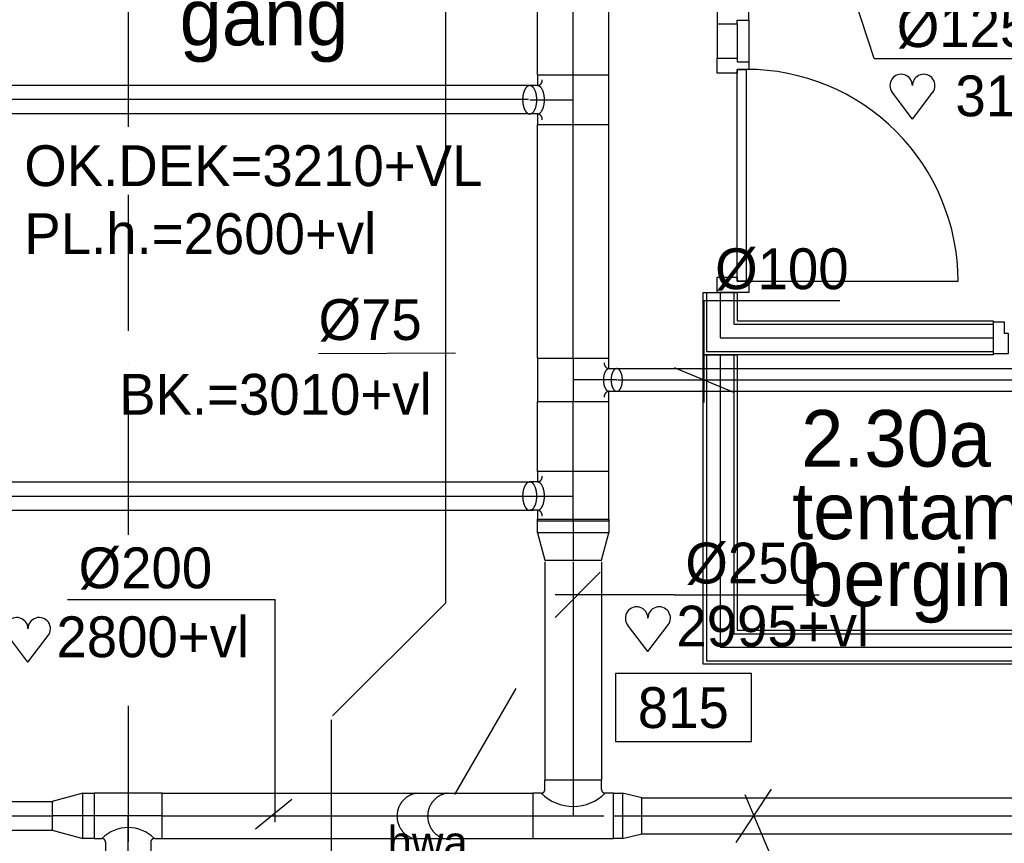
# Model space of a CAD drawing. Extents: x -1448 to 118900, y -195097 to 442500.
# Tile 63 of 103: x 73186 to 77529, y 379343 to 382976. Entities that reach past the tile are written whole.
import ezdxf
from ezdxf.enums import TextEntityAlignment as Align

# ---------------------------------------------------------------- set-up
doc = ezdxf.new("R2010")
doc.units = 0
doc.header["$LTSCALE"] = 100
for name, pattern in [('2322122', [47, 40, -7]), ('CENTER2', [11.25, 7.5, -1.25, 1.25, -1.25]), ('CENTER4', [5, 3.125, -0.625, 0.625, -0.625]), ('DASHDOT', [9, 6, -1.5, 0, -1.5]), ('HIDDEN2', [4.7625, 3.175, -1.5875]), ('LURETOUR', [6, 4, -2])]:
    doc.linetypes.add(name, pattern=pattern)
doc.layers.get('0').update_dxf_attribs({"linetype": 'CONTINUOUS'})
for name, color, linetype in [('AL$7----_STRAMIEN', 1, 'DASHDOT'), ('AL22----_BINNENWAND', 7, 'CONTINUOUS'), ('AL32----_BINNENKOZ', 7, 'CONTINUOUS'), ('AL32----_DRAAIRICHTING', 1, 'CONTINUOUS'), ('ALL-----_REFLIJNEN', 8, 'CONTINUOUS'), ('BOUW', 8, 'CONTINUOUS'), ('WL521---', 4, 'CONTINUOUS'), ('WL532---', 4, 'CONTINUOUS'), ('WL570---_HARTLIJN', 1, 'CONTINUOUS'), ('WL570---_RETOUR', 3, 'CONTINUOUS'), ('WL570---_TOEVOER', 3, 'CONTINUOUS'), ('WM570---', 1, 'CONTINUOUS')]:
    doc.layers.add(name, color=color, linetype=linetype)
doc.styles.add('BURO-018', font='BUROFONT.shx', dxfattribs={"height": 180})
doc.styles.add('BURO-025', font='BUROFONT.shx', dxfattribs={"height": 250})

# ---------------------------------------------------------------- blocks, each defined once
blk = doc.blocks.new('*U60', base_point=(77004, 28683.2))
at = {"layer": 'WM570---', "linetype": 'CONTINUOUS'}
for p, q in [((76940.4, 28557.3), (77067.6, 28809)), ((77120.5, 28328.5), (76972.8, 28778.2)), ((77120.5, 28328.5), (77726.9, 28328.5))]:
    blk.add_line(p, q, dxfattribs=at)
at = {"layer": 'WM570---', "linetype": 'CONTINUOUS', "style": 'BURO-018'}
blk.add_text('%%c125', height=180, dxfattribs=at).set_placement((77220.5, 28378.5))
blk = doc.blocks.new('HART')
at = {"color": 1}
for q in [(-39.7, 52.4), (39.7, 52.4)]:
    blk.add_line((0, 0), q, dxfattribs=at)
for centre, start, end in [((-22.1, 65.7), 0, 217.1867), ((22.1, 65.7), 322.8133, 180)]:
    blk.add_arc(centre, 22.1, start, end, dxfattribs=at)
blk = doc.blocks.new('LU-1D-K-7D')
at = {"color": 0, "linetype": 'CONTINUOUS'}
for p, q in [((-0.5, 62.5), (0.5, 62.5)), ((-0.5, -62.5), (0.5, -62.5))]:
    blk.add_line(p, q, dxfattribs=at)
at = {"layer": 'WL570---_HARTLIJN', "linetype": 'CENTER2'}
blk.add_line((-0.5, 0), (0.5, 0), dxfattribs=at)
blk = doc.blocks.new('LU-1D-K-C8')
at = {"color": 0, "linetype": 'CONTINUOUS'}
for p, q in [((-0.5, 100), (0.5, 100)), ((-0.5, -100), (0.5, -100))]:
    blk.add_line(p, q, dxfattribs=at)
at = {"layer": 'WL570---_HARTLIJN', "linetype": 'CENTER2'}
blk.add_line((-0.5, 0), (0.5, 0), dxfattribs=at)
blk = doc.blocks.new('LU-1D-K-64')
at = {"color": 0, "linetype": 'CONTINUOUS'}
for p, q in [((-0.5, 50), (0.5, 50)), ((-0.5, -50), (0.5, -50))]:
    blk.add_line(p, q, dxfattribs=at)
at = {"layer": 'WL570---_HARTLIJN', "linetype": 'CENTER2'}
blk.add_line((-0.5, 0), (0.5, 0), dxfattribs=at)
blk = doc.blocks.new('LU-ORND')
at = {"color": 0, "linetype": 'CONTINUOUS'}
for p, q in [((-3, 1.5), (-3, -1.5)), ((3, 1.5), (-3, 1.5)), ((3, -1.5), (3, 1.5)), ((-3, -1.5), (3, -1.5))]:
    blk.add_line(p, q, dxfattribs=at)
blk = doc.blocks.new('LU-1D-K-FA')
at = {"color": 0, "linetype": 'CONTINUOUS'}
for p, q in [((-0.5, 125), (0.5, 125)), ((-0.5, -125), (0.5, -125))]:
    blk.add_line(p, q, dxfattribs=at)
at = {"layer": 'WL570---_HARTLIJN', "linetype": 'CENTER2'}
blk.add_line((-0.5, 0), (0.5, 0), dxfattribs=at)
blk = doc.blocks.new('LU-1D-K-13B')
at = {"color": 0, "linetype": 'CONTINUOUS'}
for p, q in [((-0.5, 157.5), (0.5, 157.5)), ((-0.5, -157.5), (0.5, -157.5))]:
    blk.add_line(p, q, dxfattribs=at)
at = {"layer": 'WL570---_HARTLIJN', "linetype": 'CENTER2'}
blk.add_line((-0.5, 0), (0.5, 0), dxfattribs=at)
blk = doc.blocks.new('LU-1D-VCH-13BFA783C')
at = {"color": 0, "linetype": 'CONTINUOUS'}
for p, q in [((0, -157.5), (0, 157.5)), ((0, 157.5), (60, 157.5)), ((60, 157.5), (60, -157.5)), ((180.1, 125), (60, 157.5)), ((180.1, -125), (180.1, 125)), ((60, -157.5), (180.1, -125)), ((60, -157.5), (0, -157.5))]:
    blk.add_line(p, q, dxfattribs=at)
at = {"layer": 'WL570---_HARTLIJN', "linetype": 'CENTER4'}
blk.add_line((0, 0), (180.1, 0), dxfattribs=at)
blk = doc.blocks.new('LDV3')
at = {"color": 0, "linetype": 'CONTINUOUS'}
for p, q in [((4.5, 7.794), (6.75, 11.691)), ((0.25, 0.433), (2.5, 4.33))]:
    blk.add_line(p, q, dxfattribs=at)
blk.add_lwpolyline([(0.25, 0.433, 0, 1, 0), (1.5, 2.598, 1, 1, 0)], format="xyseb", dxfattribs=at)
blk.add_circle((0, 0), 0.5, dxfattribs=at)
at = {"color": 0, "linetype": 'CONTINUOUS', "style": 'BURO-018'}
blk.add_attdef('LD_TEXT1', text='', height=1.8, dxfattribs=at).set_placement((3.5, 6.062), align=Align.MIDDLE)
blk = doc.blocks.new('*U162', base_point=(75604.7, 380330.5))
at = {"color": 0, "linetype": 'CONTINUOUS'}
for p, q in [((75579.4, 380430.2), (75380, 380230.8)), ((75904.7, 380330.5), (75379.7, 380330.5)), ((75904.7, 380330.5), (76544.7, 380330.5))]:
    blk.add_line(p, q, dxfattribs=at)
at = {"layer": 'WM570---', "linetype": 'CONTINUOUS', "style": 'BURO-018'}
blk.add_text('%%c250', height=180, dxfattribs=at).set_placement((75954.7, 380380.5))
blk = doc.blocks.new('LU-1D-T-78-13B7D5ADADD')
at = {"color": 0, "linetype": 'CONTINUOUS'}
for p, q in [((-62.5, 158.2), (-62.5, 192)), ((62.5, 158.2), (62.5, 192)), ((-62.5, 157.5), (-109.1, 157.5)), ((-109.1, 157.5), (-109.1, -157.5)), ((109.1, 157.5), (62.5, 157.5)), ((109.1, -157.5), (109.1, 157.5)), ((-109.1, -157.5), (109.1, -157.5))]:
    blk.add_line(p, q, dxfattribs=at)
at = {"color": 0, "linetype": 'HIDDEN2', "flags": 128}
blk.add_lwpolyline([(62.5, 192, 0.038247), (62.2, 195.4, 0.062605), (61.6, 197.4, 0.01716), (59.7, 201.1, 0.037689), (58.7, 202.6, 0.026984), (56.5, 205.4, 0.029576), (54.1, 207.6, 0.020471), (50.9, 210.1, 0.022832), (47.9, 212, 0.016289), (43.9, 214.2, 0.018055), (40.2, 215.9, 0.013668), (35.6, 217.6, 0.014869), (31.2, 219, 0.012059), (26.2, 220.3, 0.012817), (21.4, 221.3, 0.011154), (16, 222.2, 0.01157), (10.9, 222.7, 0.010797), (5.4, 223.1, 0.01093), (0, 223.2, 0.01093), (-5.4, 223.1, 0.010797), (-10.9, 222.7, 0.01157), (-16, 222.2, 0.011154), (-21.4, 221.3, 0.012817), (-26.2, 220.3, 0.012059), (-31.2, 219, 0.014869), (-35.6, 217.6, 0.013668), (-40.2, 215.9, 0.018055), (-43.9, 214.2, 0.016289), (-47.9, 212, 0.022832), (-50.9, 210.1, 0.020471), (-54.1, 207.6, 0.029576), (-56.5, 205.4, 0.026984), (-58.7, 202.6, 0.037689), (-59.7, 201.1, 0.01716), (-61.6, 197.4, 0.062605), (-62.2, 195.4, 0.038247), (-62.5, 192)], format="xyb", dxfattribs=at)
at = {"color": 0, "linetype": 'CONTINUOUS', "flags": 128}
for points in [[(-62.5, 192, 0.038247), (-62.2, 188.5, 0.062605), (-61.6, 186.5, 0.01716), (-59.7, 182.8, 0.037689), (-58.7, 181.3, 0.026984), (-56.5, 178.6, 0.029576), (-54.1, 176.3, 0.020471), (-50.9, 173.8, 0.022832), (-47.9, 171.9, 0.016289), (-43.9, 169.7, 0.018055), (-40.2, 168, 0.013668), (-35.6, 166.3, 0.014869), (-31.2, 164.9, 0.012059), (-26.2, 163.6, 0.012817), (-21.4, 162.6, 0.011154), (-16, 161.7, 0.01157), (-10.9, 161.2, 0.010797), (-5.4, 160.8, 0.01093), (0, 160.7, 0.01093), (5.4, 160.8, 0.010797), (10.9, 161.2, 0.01157), (16, 161.7, 0.011154), (21.4, 162.6, 0.012817), (26.2, 163.6, 0.012059), (31.2, 164.9, 0.014869), (35.6, 166.3, 0.013668), (40.2, 168, 0.018055), (43.9, 169.7, 0.016289), (47.9, 171.9, 0.022832), (50.9, 173.8, 0.020471), (54.1, 176.3, 0.029576), (56.5, 178.6, 0.026984), (58.7, 181.3, 0.037689), (59.7, 182.8, 0.01716), (61.6, 186.5, 0.062605), (62.2, 188.5, 0.038247), (62.5, 192)], [(-87.7, 136.4, 0.019123), (-84.9, 136.5, 0.033038), (-83.3, 136.7, 0.005072), (-80, 137.5, 0.019067), (-79.1, 137.7, 0.019886), (-77.1, 138.4, 0.019576), (-75.1, 139.3, 0.020755), (-73.3, 140.3, 0.020351), (-71.5, 141.5, 0.021809), (-69.9, 142.8, 0.021348), (-68.4, 144.2, 0.022947), (-67.1, 145.7, 0.022483), (-65.9, 147.3, 0.024023), (-64.9, 149, 0.023621), (-64, 150.8, 0.024856), (-63.7, 151.6, 0.008088), (-62.9, 154.4, 0.041781), (-62.6, 155.8, 0.024805), (-62.5, 158.2)], [(-62.5, 158.2, 0.038247), (-62.2, 154.8, 0.062605), (-61.6, 152.8, 0.01716), (-59.7, 149.1, 0.037689), (-58.7, 147.5, 0.026984), (-56.5, 144.8, 0.029576), (-54.1, 142.6, 0.020471), (-50.9, 140.1, 0.022832), (-47.9, 138.1, 0.016289), (-43.9, 136, 0.018055), (-40.2, 134.3, 0.013668), (-35.6, 132.5, 0.014869), (-31.2, 131.2, 0.012059), (-26.2, 129.9, 0.012817), (-21.4, 128.9, 0.011154), (-16, 128, 0.01157), (-10.9, 127.4, 0.010797), (-5.4, 127.1, 0.01093), (0, 127, 0.01093), (5.4, 127.1, 0.010797), (10.9, 127.4, 0.01157), (16, 128, 0.011154), (21.4, 128.9, 0.012817), (26.2, 129.9, 0.012059), (31.2, 131.2, 0.014869), (35.6, 132.5, 0.013668), (40.2, 134.3, 0.018055), (43.9, 136, 0.016289), (47.9, 138.1, 0.022832), (50.9, 140.1, 0.020471), (54.1, 142.6, 0.029576), (56.5, 144.8, 0.026984), (58.7, 147.5, 0.037689), (59.7, 149.1, 0.01716), (61.6, 152.8, 0.062605), (62.2, 154.8, 0.038247), (62.5, 158.2)], [(62.5, 158.2, 0.024805), (62.6, 155.8, 0.041781), (62.9, 154.4, 0.008088), (63.7, 151.6, 0.024856), (64, 150.8, 0.023621), (64.9, 149, 0.024023), (65.9, 147.3, 0.022483), (67.1, 145.7, 0.022947), (68.4, 144.2, 0.021348), (69.9, 142.8, 0.021809), (71.5, 141.5, 0.020351), (73.3, 140.3, 0.020755), (75.1, 139.3, 0.019576), (77.1, 138.4, 0.019886), (79.1, 137.7, 0.019067), (80, 137.5, 0.005072), (83.3, 136.7, 0.033038), (84.9, 136.5, 0.019123), (87.7, 136.4)]]:
    blk.add_lwpolyline(points, format="xyb", dxfattribs=at)
at = {"layer": 'WL570---_HARTLIJN', "linetype": 'CENTER4'}
for p, q in [((0, 192), (0, 0)), ((-109.1, 0), (109.1, 0))]:
    blk.add_line(p, q, dxfattribs=at)
blk = doc.blocks.new('*U180', base_point=(76055.7, 381437.2))
at = {"color": 0, "linetype": 'CONTINUOUS'}
for p, q in [((76055.7, 381737.2), (76055.7, 381287.2)), ((76055.7, 381737.2), (76655.6, 381737.2)), ((75925.4, 381441.2), (76186, 381333.3))]:
    blk.add_line(p, q, dxfattribs=at)
at = {"layer": 'WM570---', "linetype": 'CONTINUOUS', "style": 'BURO-018'}
blk.add_text('%%c100', height=180, dxfattribs=at).set_placement((76105.7, 381787.2))
blk = doc.blocks.new('LU-1D-T-78-13B645ABEDD')
at = {"color": 0, "linetype": 'CONTINUOUS'}
for p, q in [((-50, 158.2), (-50, 192)), ((50, 158.2), (50, 192)), ((-50, 157.5), (-95.3, 157.5)), ((-95.3, 157.5), (-95.3, -157.5)), ((95.3, 157.5), (50, 157.5)), ((95.3, -157.5), (95.3, 157.5)), ((-95.3, -157.5), (95.3, -157.5))]:
    blk.add_line(p, q, dxfattribs=at)
at = {"color": 0, "linetype": 'HIDDEN2', "flags": 128}
blk.add_lwpolyline([(50, 192, 0.038247), (49.7, 194.7, 0.062605), (49.2, 196.3, 0.01716), (47.8, 199.2, 0.037689), (47, 200.5, 0.026984), (45.2, 202.7, 0.029576), (43.3, 204.5, 0.020471), (40.7, 206.4, 0.022832), (38.3, 208, 0.016289), (35.1, 209.7, 0.018055), (32.1, 211.1, 0.013668), (28.5, 212.5, 0.014869), (25, 213.6, 0.012059), (21, 214.7, 0.012817), (17.1, 215.4, 0.011154), (12.8, 216.1, 0.01157), (8.7, 216.6, 0.010797), (4.3, 216.9, 0.01093), (0, 217, 0.01093), (-4.3, 216.9, 0.010797), (-8.7, 216.6, 0.01157), (-12.8, 216.1, 0.011154), (-17.1, 215.4, 0.012817), (-21, 214.7, 0.012059), (-25, 213.6, 0.014869), (-28.5, 212.5, 0.013668), (-32.1, 211.1, 0.018055), (-35.1, 209.7, 0.016289), (-38.3, 208, 0.022832), (-40.7, 206.4, 0.020471), (-43.3, 204.5, 0.029576), (-45.2, 202.7, 0.026984), (-47, 200.5, 0.037689), (-47.8, 199.2, 0.01716), (-49.2, 196.3, 0.062605), (-49.7, 194.7, 0.038247), (-50, 192)], format="xyb", dxfattribs=at)
at = {"color": 0, "linetype": 'CONTINUOUS', "flags": 128}
for points in [[(-50, 192, 0.038247), (-49.7, 189.2, 0.062605), (-49.2, 187.6, 0.01716), (-47.8, 184.7, 0.037689), (-47, 183.4, 0.026984), (-45.2, 181.2, 0.029576), (-43.3, 179.5, 0.020471), (-40.7, 177.5, 0.022832), (-38.3, 175.9, 0.016289), (-35.1, 174.2, 0.018055), (-32.1, 172.8, 0.013668), (-28.5, 171.4, 0.014869), (-25, 170.3, 0.012059), (-21, 169.3, 0.012817), (-17.1, 168.5, 0.011154), (-12.8, 167.8, 0.01157), (-8.7, 167.3, 0.010797), (-4.3, 167, 0.01093), (0, 167, 0.01093), (4.3, 167, 0.010797), (8.7, 167.3, 0.01157), (12.8, 167.8, 0.011154), (17.1, 168.5, 0.012817), (21, 169.3, 0.012059), (25, 170.3, 0.014869), (28.5, 171.4, 0.013668), (32.1, 172.8, 0.018055), (35.1, 174.2, 0.016289), (38.3, 175.9, 0.022832), (40.7, 177.5, 0.020471), (43.3, 179.5, 0.029576), (45.2, 181.2, 0.026984), (47, 183.4, 0.037689), (47.8, 184.7, 0.01716), (49.2, 187.6, 0.062605), (49.7, 189.2, 0.038247), (50, 192)], [(-75.2, 136.4, 0.019123), (-72.4, 136.5, 0.033038), (-70.8, 136.7, 0.005072), (-67.5, 137.5, 0.019067), (-66.6, 137.7, 0.019886), (-64.6, 138.4, 0.019576), (-62.6, 139.3, 0.020755), (-60.8, 140.3, 0.020351), (-59, 141.5, 0.021809), (-57.4, 142.8, 0.021348), (-55.9, 144.2, 0.022947), (-54.6, 145.7, 0.022483), (-53.4, 147.3, 0.024023), (-52.4, 149, 0.023621), (-51.5, 150.8, 0.024856), (-51.2, 151.6, 0.008088), (-50.4, 154.4, 0.041781), (-50.1, 155.8, 0.024805), (-50, 158.2)], [(-50, 158.2, 0.038247), (-49.7, 155.5, 0.062605), (-49.2, 153.9, 0.01716), (-47.8, 150.9, 0.037689), (-47, 149.7, 0.026984), (-45.2, 147.5, 0.029576), (-43.3, 145.7, 0.020471), (-40.7, 143.7, 0.022832), (-38.3, 142.2, 0.016289), (-35.1, 140.4, 0.018055), (-32.1, 139.1, 0.013668), (-28.5, 137.7, 0.014869), (-25, 136.6, 0.012059), (-21, 135.5, 0.012817), (-17.1, 134.7, 0.011154), (-12.8, 134.1, 0.01157), (-8.7, 133.6, 0.010797), (-4.3, 133.3, 0.01093), (0, 133.2, 0.01093), (4.3, 133.3, 0.010797), (8.7, 133.6, 0.01157), (12.8, 134.1, 0.011154), (17.1, 134.7, 0.012817), (21, 135.5, 0.012059), (25, 136.6, 0.014869), (28.5, 137.7, 0.013668), (32.1, 139.1, 0.018055), (35.1, 140.4, 0.016289), (38.3, 142.2, 0.022832), (40.7, 143.7, 0.020471), (43.3, 145.7, 0.029576), (45.2, 147.5, 0.026984), (47, 149.7, 0.037689), (47.8, 150.9, 0.01716), (49.2, 153.9, 0.062605), (49.7, 155.5, 0.038247), (50, 158.2)], [(50, 158.2, 0.024805), (50.1, 155.8, 0.041781), (50.4, 154.4, 0.008088), (51.2, 151.6, 0.024856), (51.5, 150.8, 0.023621), (52.4, 149, 0.024023), (53.4, 147.3, 0.022483), (54.6, 145.7, 0.022947), (55.9, 144.2, 0.021348), (57.4, 142.8, 0.021809), (59, 141.5, 0.020351), (60.8, 140.3, 0.020755), (62.6, 139.3, 0.019576), (64.6, 138.4, 0.019886), (66.6, 137.7, 0.019067), (67.5, 137.5, 0.005072), (70.8, 136.7, 0.033038), (72.4, 136.5, 0.019123), (75.2, 136.4)]]:
    blk.add_lwpolyline(points, format="xyb", dxfattribs=at)
at = {"layer": 'WL570---_HARTLIJN', "linetype": 'CENTER4'}
for p, q in [((0, 192), (0, 0)), ((-95.3, 0), (95.3, 0))]:
    blk.add_line(p, q, dxfattribs=at)
blk = doc.blocks.new('LU-1D-T-5A-C8C85A12C9D')
at = {"color": 0, "linetype": 'CONTINUOUS'}
for p, q in [((-100, 116), (-100, 157.3)), ((100, 157.3), (-100, 157.3)), ((100, 116), (100, 157.3)), ((-116, 100), (-150.3, 100)), ((-150.3, 100), (-150.3, -100)), ((150.3, 100), (116, 100)), ((150.3, -100), (150.3, 100)), ((-150.3, -100), (150.3, -100))]:
    blk.add_line(p, q, dxfattribs=at)
at = {"color": 0, "linetype": 'CONTINUOUS', "flags": 128}
for points in [[(-116, 100, 0.02182), (-114.2, 100.1, 0.037214), (-113.2, 100.2, 0.006436), (-111.1, 100.8, 0.02182), (-110.5, 101, 0.02182), (-109.2, 101.5, 0.02182), (-108, 102.1, 0.02182), (-106.8, 102.9, 0.02182), (-105.7, 103.7, 0.02182), (-104.7, 104.7, 0.02182), (-103.7, 105.7, 0.02182), (-102.9, 106.8, 0.02182), (-102.1, 108, 0.02182), (-101.5, 109.2, 0.02182), (-101, 110.5, 0.02182), (-100.8, 111.1, 0.006436), (-100.2, 113.2, 0.037214), (-100.1, 114.2, 0.02182), (-100, 116)], [(100, 116, 0.02182), (100.1, 114.2, 0.037214), (100.2, 113.2, 0.006436), (100.8, 111.1, 0.02182), (101, 110.5, 0.02182), (101.5, 109.2, 0.02182), (102.1, 108, 0.02182), (102.9, 106.8, 0.02182), (103.7, 105.7, 0.02182), (104.7, 104.7, 0.02182), (105.7, 103.7, 0.02182), (106.8, 102.9, 0.02182), (108, 102.1, 0.02182), (109.2, 101.5, 0.02182), (110.5, 101, 0.02182), (111.1, 100.8, 0.006436), (113.2, 100.2, 0.037214), (114.2, 100.1, 0.02182), (116, 100)]]:
    blk.add_lwpolyline(points, format="xyb", dxfattribs=at)
at = {"color": 0, "linetype": 'CONTINUOUS'}
blk.add_arc((0, 216), 164, 225, 315, dxfattribs=at)
at = {"layer": 'WL570---_HARTLIJN', "linetype": 'CENTER4'}
for p, q in [((0, 157.3), (0, 0)), ((-150.3, 0), (150.3, 0))]:
    blk.add_line(p, q, dxfattribs=at)
blk = doc.blocks.new('LU-1D-VCH-C87D8632')
at = {"color": 0, "linetype": 'CONTINUOUS'}
for p, q in [((0, -100), (0, 100)), ((0, 100), (50, 100)), ((50, 100), (50, -100)), ((184.0897, 62.5), (50, 100)), ((184.0897, -62.5), (184.0897, 62.5)), ((50, -100), (184.0897, -62.5)), ((50, -100), (0, -100))]:
    blk.add_line(p, q, dxfattribs=at)
at = {"layer": 'WL570---_HARTLIJN', "linetype": 'CENTER4'}
blk.add_line((0, 0), (184.0897, 0), dxfattribs=at)
blk = doc.blocks.new('LU-1D-K-A0')
at = {"color": 0, "linetype": 'CONTINUOUS'}
for p, q in [((-0.5, 80), (0.5, 80)), ((-0.5, -80), (0.5, -80))]:
    blk.add_line(p, q, dxfattribs=at)
at = {"layer": 'WL570---_HARTLIJN', "linetype": 'CENTER2'}
blk.add_line((-0.5, 0), (0.5, 0), dxfattribs=at)
blk = doc.blocks.new('*U186', base_point=(76458.4, 379384.3))
at = {"color": 0, "linetype": 'CONTINUOUS'}
for p, q in [((76346.6, 379346.8), (76502.3, 379581.9)), ((76592.9, 379067.3), (76385.4, 379556.4)), ((76592.9, 379067.3), (77192.8, 379067.3))]:
    blk.add_line(p, q, dxfattribs=at)
at = {"layer": 'WM570---', "linetype": 'CONTINUOUS', "style": 'BURO-018'}
blk.add_text('%%c160', height=180, dxfattribs=at).set_placement((76642.9, 379117.3))
blk = doc.blocks.new('LU-1D-T-5A-C8FA5A1639D')
at = {"color": 0, "linetype": 'CONTINUOUS'}
for p, q in [((-125, 116), (-125, 157.3)), ((125, 157.3), (-125, 157.3)), ((125, 116), (125, 157.3)), ((-141, 100), (-177.8, 100)), ((-177.8, 100), (-177.8, -100)), ((177.8, 100), (141, 100)), ((177.8, -100), (177.8, 100)), ((-177.8, -100), (177.8, -100))]:
    blk.add_line(p, q, dxfattribs=at)
at = {"color": 0, "linetype": 'CONTINUOUS', "flags": 128}
for points in [[(-141, 100, 0.02182), (-139.2, 100.1, 0.037214), (-138.2, 100.2, 0.006436), (-136.1, 100.8, 0.02182), (-135.5, 101, 0.02182), (-134.2, 101.5, 0.02182), (-133, 102.1, 0.02182), (-131.8, 102.9, 0.02182), (-130.7, 103.7, 0.02182), (-129.7, 104.7, 0.02182), (-128.7, 105.7, 0.02182), (-127.9, 106.8, 0.02182), (-127.1, 108, 0.02182), (-126.5, 109.2, 0.02182), (-126, 110.5, 0.02182), (-125.8, 111.1, 0.006436), (-125.2, 113.2, 0.037214), (-125.1, 114.2, 0.02182), (-125, 116)], [(125, 116, 0.02182), (125.1, 114.2, 0.037214), (125.2, 113.2, 0.006436), (125.8, 111.1, 0.02182), (126, 110.5, 0.02182), (126.5, 109.2, 0.02182), (127.1, 108, 0.02182), (127.9, 106.8, 0.02182), (128.7, 105.7, 0.02182), (129.7, 104.7, 0.02182), (130.7, 103.7, 0.02182), (131.8, 102.9, 0.02182), (133, 102.1, 0.02182), (134.2, 101.5, 0.02182), (135.5, 101, 0.02182), (136.1, 100.8, 0.006436), (138.2, 100.2, 0.037214), (139.2, 100.1, 0.02182), (141, 100)]]:
    blk.add_lwpolyline(points, format="xyb", dxfattribs=at)
at = {"color": 0, "linetype": 'CONTINUOUS'}
blk.add_arc((0, 241), 199.4, 225, 315, dxfattribs=at)
at = {"layer": 'WL570---_HARTLIJN', "linetype": 'CENTER4'}
for p, q in [((0, 157.3), (0, 0)), ((-177.8, 0), (177.8, 0))]:
    blk.add_line(p, q, dxfattribs=at)
blk = doc.blocks.new('LU-1D-VCH-C8A05528')
at = {"color": 0, "linetype": 'CONTINUOUS'}
for p, q in [((0, -100), (0, 100)), ((0, 100), (40, 100)), ((40, 100), (40, -100)), ((125.2, 80), (40, 100)), ((125.2, -80), (125.2, 80)), ((40, -100), (125.2, -80)), ((40, -100), (0, -100))]:
    blk.add_line(p, q, dxfattribs=at)
at = {"layer": 'WL570---_HARTLIJN', "linetype": 'CENTER4'}
blk.add_line((0, 0), (125.2, 0), dxfattribs=at)

msp = doc.modelspace()

# ---------------------------------------------------------------- linework, layer by layer
at = {"layer": 'AL$7----_STRAMIEN', "color": 1}
for p, q in [((73665.4, 380703.7), (73665.4, 401609.6)), ((73665.4, 371249), (73665.4, 380077.3))]:
    msp.add_line(p, q, dxfattribs=at)
at = {"layer": 'AL22----_BINNENWAND', "color": 8}
for p, q in [((76200.4, 381497.7), (76200.4, 381772.7)), ((76200.4, 381772.7), (76350.4, 381772.7)), ((76350.4, 381772.7), (76350.4, 381647.7)), ((76350.4, 381647.7), (77480.4, 381647.7)), ((77480.4, 381647.7), (77480.4, 381497.7)), ((76200.4, 380132.7), (76200.4, 381497.7)), ((76200.4, 381497.7), (76350.4, 381497.7)), ((77480.4, 381497.7), (76200.4, 381497.7)), ((76350.4, 381497.7), (76350.4, 380282.7)), ((76350.4, 380282.7), (78624.4, 380282.7)), ((78774.4, 380132.7), (76200.4, 380132.7))]:
    msp.add_line(p, q, dxfattribs=at)
at = {"layer": 'AL22----_BINNENWAND', "color": 8, "linetype": 'CONTINUOUS'}
for p, q in [((76215.4, 381772.7), (76215.4, 381512.7)), ((76335.4, 381772.7), (76335.4, 381632.7)), ((76335.4, 381632.7), (77480.4, 381632.7)), ((76215.4, 381512.7), (77480.4, 381512.7)), ((76215.4, 381497.7), (76215.4, 380147.7)), ((76335.4, 381497.7), (76335.4, 380267.7)), ((76335.4, 380267.7), (78639.4, 380267.7)), ((76215.4, 380147.7), (78759.4, 380147.7))]:
    msp.add_line(p, q, dxfattribs=at)
at = {"layer": 'AL32----_BINNENKOZ', "color": 8}
for points in [[(76350.9, 382956.8), (76350.9, 382973.8), (76401.9, 382973.8), (76401.9, 383023.8), (76262.9, 383023.8), (76262.9, 382956.8)], [(76350.9, 382756.8), (76390.9, 382756.8), (76390.9, 381822.8), (76350.9, 381822.8)], [(76350.9, 381839.8), (76350.9, 381822.8), (76401.9, 381822.8), (76401.9, 381772.8), (76262.9, 381772.8), (76262.9, 381839.8)]]:
    msp.add_lwpolyline(points, close=True, dxfattribs=at)
for points in [[(76401.9, 382973.8), (76401.9, 382789.8)], [(76262.9, 382956.8), (76262.9, 382806.8)], [(76350.9, 382956.8), (76350.9, 382806.8)], [(76401.9, 382789.8), (76401.9, 382756.8), (76350.9, 382756.8), (76350.9, 382739.8), (76262.9, 382739.8), (76262.9, 382806.8), (76350.9, 382806.8), (76350.9, 382789.8), (76401.9, 382789.8), (76401.9, 382756.8)], [(77480.4, 381642.2), (77480.4, 381503.2), (77547.4, 381503.2), (77547.4, 381591.2), (77530.4, 381591.2), (77530.4, 381642.2), (77480.4, 381642.2)]]:
    msp.add_lwpolyline(points, dxfattribs=at)
at = {"layer": 'AL32----_DRAAIRICHTING', "color": 8}
msp.add_lwpolyline([(76390.9, 381822.8), (77324.9, 381822.8, 0.414214), (76390.9, 382756.8, 0.414214)], format="xyb", dxfattribs=at)
at = {"layer": 'ALL-----_REFLIJNEN', "color": 8, "linetype": 'CONTINUOUS'}
for p, q in [((76275.4, 381772.7), (76275.4, 381572.7)), ((76275.4, 381572.7), (77480.4, 381572.7)), ((76275.4, 381497.7), (76275.4, 380207.7)), ((76275.4, 380207.7), (78699.4, 380207.7))]:
    msp.add_line(p, q, dxfattribs=at)
at = {"layer": 'WL521---', "linetype": '2322122'}
for p, q in [((75064.8, 380404.3), (75064.8, 391215.9)), ((75064.8, 380404.3), (74565.4, 379904.8)), ((74560.9, 378693.2), (74560.9, 379887.9))]:
    msp.add_line(p, q, dxfattribs=at)
at = {"layer": 'WL532---', "color": 1}
msp.add_line((74503.8, 381503.1), (75108.2, 381506), dxfattribs=at)
at = {"layer": 'WL570---_RETOUR', "linetype": 'LURETOUR'}
for centre in [(74953.5, 379462.8), (75088.6, 379462.8)]:
    msp.add_arc(centre, 103.3, 100.5347, 249.741, dxfattribs=at)
at = {"layer": 'WM570---', "color": 1}
for p, q in [((73396, 380418), (74313.1, 380418)), ((74313.1, 379436.2), (74313.1, 380418)), ((74225.7, 379407.1), (74386, 379538.2))]:
    msp.add_line(p, q, dxfattribs=at)

# ---------------------------------------------------------------- block references
at = {"layer": 'WL521---', "color": 2}
ref = msp.add_blockref('LDV3', (74565.4, 378622.7), dxfattribs=dict(at, xscale=120, yscale=120, zscale=120))
ref.add_attrib('LD_TEXT1', 'hwa', dxfattribs={"layer": '0', "color": 1, "linetype": 'CONTINUOUS', "height": 144, "style": 'BURO-018'}).set_placement((74985.4, 379350.2), align=Align.MIDDLE)
at = {"layer": 'WL570---_RETOUR', "linetype": 'LURETOUR'}
for name, p, xscale, rotation in [('LU-1D-K-13B', (75627.5, 382892.4), 319.9948634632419, 90), ('LU-1D-K-7D', (74033.8, 382623.3), 2791.703643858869, 179.9999999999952), ('LU-1D-K-13B', (75627.5, 381998.4), 1031.626672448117, 90), ('LU-1D-K-13B', (75627.5, 381137.1), 309.516627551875, 89.99999999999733), ('LU-1D-K-7D', (74044.7, 380873.3), 2813.562793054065, 179.9999999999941), ('LU-1D-K-FA', (75627.5, 380102.9), 962.4727619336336, 270)]:
    msp.add_blockref(name, p, dxfattribs=dict(at, xscale=xscale, rotation=rotation))
for name, p, xscale in [('LU-1D-K-64', (76809.9, 381387.2), 1974.573850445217), ('LU-1D-K-C8', (74632.4, 379464.3), 1634.626717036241), ('LU-1D-K-A0', (76921.8, 379464.3), 1982.714641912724), ('LU-1D-K-7D', (72987.1, 379464.3), 694.027843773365)]:
    msp.add_blockref(name, p, dxfattribs=dict(at, xscale=xscale))
for name, p, rotation in [('LU-1D-VCH-13BFA783C', (75627.5, 380772.1), 269.9999999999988), ('LU-1D-VCH-C87D8632', (73513.9, 379464.3), 180), ('LU-1D-T-5A-C8C85A12C9D', (73664.2, 379464.3), 180)]:
    msp.add_blockref(name, p, dxfattribs=dict(at, rotation=rotation))
for name, p in [('LU-1D-T-5A-C8FA5A1639D', (75627.5, 379464.3)), ('LU-1D-VCH-C8A05528', (75805.3, 379464.3))]:
    msp.add_blockref(name, p, dxfattribs=at)
at = {"layer": 'WL570---_TOEVOER', "linetype": 'CONTINUOUS'}
for name, p, rotation in [('LU-1D-T-78-13B7D5ADADD', (75627.5, 382622.5), 89.99999999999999), ('LU-1D-T-78-13B645ABEDD', (75627.5, 381386.7), 270), ('LU-1D-T-78-13B7D5ADADD', (75627.5, 380874.4), 89.99999999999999)]:
    msp.add_blockref(name, p, dxfattribs=dict(at, rotation=rotation))
at = {"layer": 'WM570---'}
for name, p in [('*U60', (76838.5, 383159.6)), ('*U180', (76203.4, 381437.2)), ('*U162', (75772.2, 380439.2))]:
    msp.add_blockref(name, p, dxfattribs=at)
at = {"layer": 'WM570---', "xscale": 2.25, "yscale": 2.25, "zscale": 2.25}
for p in [(77123.7, 382537.6), (75956.8, 380188.6), (73222.2, 380141.4)]:
    msp.add_blockref('HART', p, dxfattribs=at)
at = {"layer": 'WM570---'}
ref = msp.add_blockref('LU-ORND', (76113.2, 379941.7), dxfattribs=dict(at, xscale=100, yscale=100, zscale=100))
ref.add_attrib('LU_TEXT1', '815', dxfattribs={"layer": '0', "color": 1, "linetype": 'CONTINUOUS', "height": 180, "style": 'BURO-018'}).set_placement((76113.2, 379941.7), align=Align.MIDDLE)
at = {"layer": 'WM570---', "linetype": 'LURETOUR'}
msp.add_blockref('*U186', (76458.4, 379384.3), dxfattribs=at)

# ---------------------------------------------------------------- texts
at = {"layer": 'BOUW', "style": 'BURO-025'}
for s, p in [('gang', (73891.5, 382862.5)), ('2.30a', (76633, 381004.1)), ('tentamen-', (76593, 380684.5)), ('berging', (76633, 380389.1))]:
    msp.add_text(s, height=250, dxfattribs=at).set_placement(p)
at = {"layer": 'BOUW', "color": 1, "style": 'BURO-018'}
for s, p in [('OK.DEK=3210+VL', (73206.2, 382241.8)), ('PL.h.=2600+vl', (73206.2, 381941.8))]:
    msp.add_text(s, height=180, dxfattribs=at).set_placement(p)
at = {"layer": 'WL532---', "color": 1, "style": 'BURO-018'}
msp.add_text('%%c75', height=180, dxfattribs=at).set_placement((74504.4, 381563))
at = {"layer": 'WM570---', "color": 1, "style": 'BURO-018'}
for s, p in [('3110+vl', (77313.1, 382549.8)), ('BK.=3010+vl', (73624.5, 381233.6)), ('2995+vl', (76082.5, 380211.2)), ('2800+vl', (73347.9, 380164))]:
    msp.add_text(s, height=180, dxfattribs=at).set_placement(p)
at = {"layer": 'WM570---', "linetype": 'CONTINUOUS', "style": 'BURO-018'}
msp.add_text('%%c200', height=180, dxfattribs=at).set_placement((73446, 380468))

doc.saveas('drawing.dxf')
